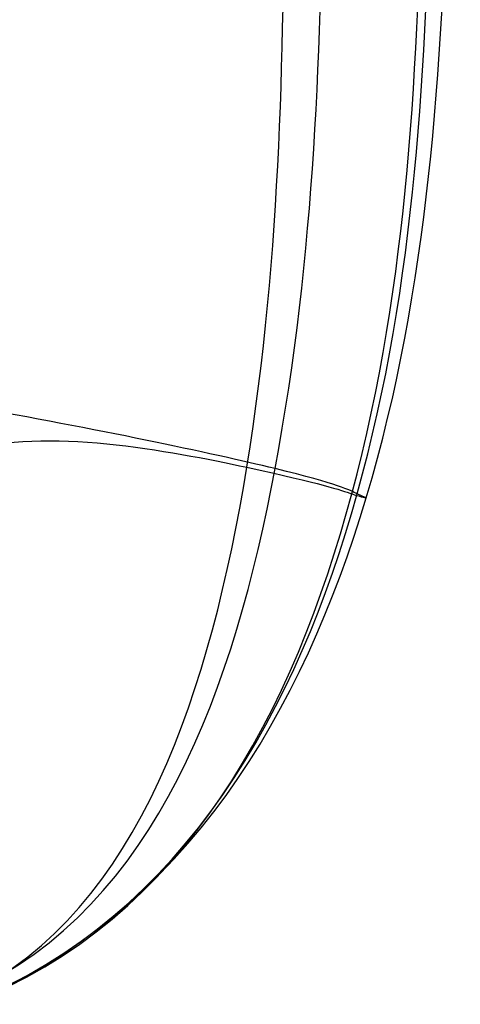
# Model space of a CAD drawing. Header units: millimetres. Extents: x -450 to 450, y -399 to 399.
# Tile 64 of 83: x 363 to 450, y -391 to -196. Entities that reach past the tile are written whole.
import ezdxf

# ---------------------------------------------------------------- set-up
doc = ezdxf.new("R2010")
doc.units = ezdxf.units.MM
doc.header["$MEASUREMENT"] = 0
doc.layers.add('Nakki', color=4, linetype='Continuous', true_color=0x00ffff)

msp = doc.modelspace()

# ---------------------------------------------------------------- linework, layer by layer
at = {"layer": 'Nakki'}
for points in [[(352.5, -391.13, 442.11), (396.02, -374.39, 441.97), (438.4, -290.62, 434.8), (443.37, -161.27, 434.64), (444.25, -33.52, 434.78), (443.43, 74.13, 434.5), (438.68, 203.55, 435.36), (393.9, 287.39, 442.05), (352.5, 298.87, 442.49)], [(352.5, -391.13, 546.77), (396.27, -372.76, 546.18), (441.62, -292.41, 544.94), (448.83, -162.2, 544.17), (450.39, -33.51, 543.72), (449.6, 75.19, 544.17), (441.64, 205.34, 544.94), (396.32, 285.72, 546.38), (352.5, 298.87, 546.76)], [(352.5, -391.13, 630.8), (396.17, -373.21, 628.68), (439.64, -291.01, 629.37), (445.16, -161.72, 630.48), (445.88, -33.51, 630.35), (445.38, 74.57, 630.36), (440.02, 203.95, 629.88), (394.12, 286.82, 629.57), (352.5, 298.87, 630.8)], [(352.5, -389.13, 366.87), (386.78, -372.73, 359.33), (414.72, -283, 350.37), (415.23, -158.88, 351.21), (416.74, -33.56, 351.75), (415.11, 71.58, 351.1), (415.38, 195.3, 351.18), (380.73, 288.01, 359.13), (350.75, 297.18, 364.98)], [(352.5, -388.86, 698.65), (390.35, -371.6, 703.24), (420.39, -283.81, 706.61), (423.62, -159.35, 707.42), (423.88, -33.53, 707.56), (423.17, 71.7, 707.33), (419.81, 197.32, 706.77), (382.09, 285.21, 703.16), (352.5, 296.11, 698.4)], [(352.5, -281.72, 321.73), (367.03, -276.56, 323.38), (418.9, -286.57, 343.03), (430.22, -290.65, 430.83), (432.02, -290.88, 553.02), (430.6, -290.6, 627.8), (423.75, -286.8, 712.08), (377.87, -277.12, 743.56), (352.5, -272.69, 749.03)]]:
    msp.add_open_spline(points, degree=3, dxfattribs=at)

doc.saveas('drawing.dxf')
